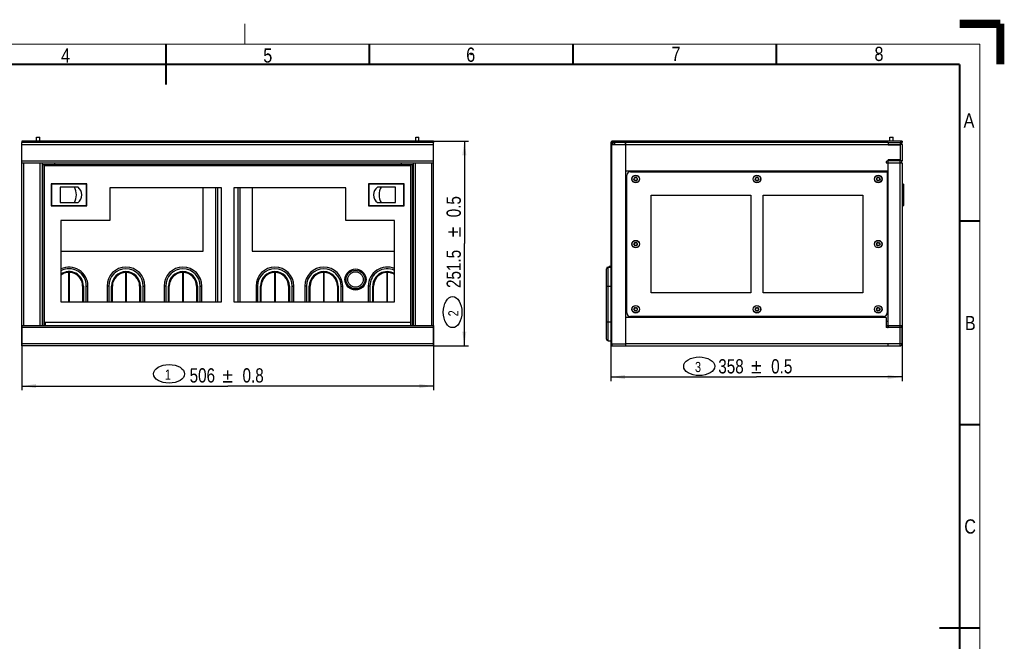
# Model space of a CAD drawing. Header units: millimetres. Extents: x -1 to 421, y -1 to 298.
# Tile 26 of 26: x 179 to 421, y 145 to 298. Entities that reach past the tile are written whole.
import ezdxf
from ezdxf.enums import TextEntityAlignment as Align

# ---------------------------------------------------------------- set-up
doc = ezdxf.new("R2010")
doc.units = ezdxf.units.MM
doc.header["$LTSCALE"] = 23.1
doc.linetypes.add('DOT', pattern=[0.2, 0.1, -0.1])
doc.layers.get('0').update_dxf_attribs({"linetype": 'CONTINUOUS'})
for name, color, linetype in [('002___PRT_ALL_AXES', 7, 'CONTINUOUS'), ('02___PRT_ALL_AXES', 7, 'CONTINUOUS'), ('ROUNDS', 7, 'CONTINUOUS')]:
    doc.layers.add(name, color=color, linetype=linetype)
doc.styles.get("Standard").update_dxf_attribs({"font": 'txt', "width": 0.8})
doc.styles.add('TEXTSTYLE_1', font='gdt', dxfattribs={"width": 0.8})
doc.styles.add('TEXTSTYLE_2', font='txt', dxfattribs={"width": 0.85})
doc.dimstyles.new('DIMSTYLE_1', dxfattribs={"dimtxt": 3.5, "dimasz": 3.5, "dimexe": 1, "dimexo": 0, "dimgap": 0.875, "dimtad": 1, "dimlfac": 5, "dimdsep": 46, "dimtxsty": 'STANDARD', "dimblk": '_FILLED', "dimblk1": '_FILLED', "dimblk2": '_FILLED', "dimcen": 0.09, "dimclrt": 5, "dimadec": 0, "dimazin": 0, "dimtol": 1, "dimtp": 0.8, "dimtm": 0.8, "dimtfac": 1, "dimtofl": 0, "dimtmove": 0, "dimatfit": 3, "dimldrblk": '_FILLED', "dimfxl": 1, "dimtolj": 1, "dimarcsym": 0})
doc.dimstyles.new('DIMSTYLE_2', dxfattribs={"dimtxt": 3.5, "dimasz": 3.5, "dimexe": 1, "dimexo": 0, "dimgap": 0.875, "dimtad": 1, "dimlfac": 5, "dimdsep": 46, "dimtxsty": 'STANDARD', "dimblk": '_FILLED', "dimblk1": '_FILLED', "dimblk2": '_FILLED', "dimcen": 0.09, "dimclrt": 5, "dimadec": 0, "dimazin": 0, "dimtol": 1, "dimtp": 0.5, "dimtm": 0.5, "dimtfac": 1, "dimtofl": 0, "dimtmove": 0, "dimatfit": 3, "dimldrblk": '_FILLED', "dimfxl": 1, "dimtolj": 1, "dimarcsym": 0})

# ---------------------------------------------------------------- blocks, each defined once
blk = doc.blocks.new('_FILLED')
at = {"color": 0, "linetype": 'BYBLOCK'}
blk.add_solid([(0, 0), (-1, 0.143), (-1, -0.143)], dxfattribs=at)
blk = doc.blocks.new('*D0')
at = {"color": 2, "linetype": 'CONTINUOUS'}
for p, q in [((179.56, 222.86), (179.56, 206.98)), ((280.76, 222.86), (280.76, 206.98)), ((179.56, 207.98), (230.16, 207.98)), ((280.76, 207.98), (230.16, 207.98))]:
    blk.add_line(p, q, dxfattribs=at)
at = {"color": 2, "linetype": 'CONTINUOUS', "xscale": 3.5, "yscale": 3.5, "zscale": 3.5, "rotation": 180}
blk.add_blockref('_FILLED', (179.56, 207.98), dxfattribs=at)
at = {"color": 2, "linetype": 'CONTINUOUS', "xscale": 3.5, "yscale": 3.5, "zscale": 3.5}
blk.add_blockref('_FILLED', (280.76, 207.98), dxfattribs=at)
at = {"color": 5, "linetype": 'CONTINUOUS', "style": 'TEXTSTYLE_1'}
blk.add_text('`', height=3.5, dxfattribs=at).set_placement((230.16, 208.85), align=Align.CENTER)
at = {"color": 5, "linetype": 'CONTINUOUS', "width": 0.8}
for s, p in [('506', (223.92, 208.85)), ('0.8', (236.4, 208.85))]:
    blk.add_text(s, height=3.5, dxfattribs=at).set_placement(p, align=Align.CENTER)
blk = doc.blocks.new('*D1')
at = {"color": 2, "linetype": 'CONTINUOUS'}
for p, q in [((280.76, 268.16), (289.31, 268.16)), ((288.31, 268.16), (288.31, 243.01)), ((288.31, 217.86), (288.31, 243.01)), ((280.76, 217.86), (289.31, 217.86))]:
    blk.add_line(p, q, dxfattribs=at)
at = {"color": 2, "linetype": 'CONTINUOUS', "xscale": 3.5, "yscale": 3.5, "zscale": 3.5}
for p, rotation in [((288.31, 268.16), 90), ((288.31, 217.86), 270)]:
    blk.add_blockref('_FILLED', p, dxfattribs=dict(at, rotation=rotation))
at = {"color": 5, "linetype": 'CONTINUOUS', "width": 0.8}
for s, p in [('0.5', (287.44, 252.05)), ('251.5', (287.44, 236.76))]:
    blk.add_text(s, height=3.5, rotation=90, dxfattribs=at).set_placement(p, align=Align.CENTER)
at = {"color": 5, "linetype": 'CONTINUOUS', "style": 'TEXTSTYLE_1'}
blk.add_text('`', height=3.5, rotation=90, dxfattribs=at).set_placement((287.44, 245.81), align=Align.CENTER)
blk = doc.blocks.new('*D2')
at = {"color": 2, "linetype": 'CONTINUOUS'}
for p, q in [((395.87, 222.86), (395.87, 209.21)), ((324.27, 217.86), (324.27, 209.21)), ((324.27, 210.21), (360.07, 210.21)), ((395.87, 210.21), (360.07, 210.21))]:
    blk.add_line(p, q, dxfattribs=at)
at = {"color": 2, "linetype": 'CONTINUOUS', "xscale": 3.5, "yscale": 3.5, "zscale": 3.5, "rotation": 180}
blk.add_blockref('_FILLED', (324.27, 210.21), dxfattribs=at)
at = {"color": 2, "linetype": 'CONTINUOUS', "xscale": 3.5, "yscale": 3.5, "zscale": 3.5}
blk.add_blockref('_FILLED', (395.87, 210.21), dxfattribs=at)
at = {"color": 5, "linetype": 'CONTINUOUS', "width": 0.8}
for s, p in [('358', (353.83, 211.08)), ('0.5', (366.31, 211.08))]:
    blk.add_text(s, height=3.5, dxfattribs=at).set_placement(p, align=Align.CENTER)
at = {"color": 5, "linetype": 'CONTINUOUS', "style": 'TEXTSTYLE_1'}
blk.add_text('`', height=3.5, dxfattribs=at).set_placement((360.07, 211.08), align=Align.CENTER)
blk = doc.blocks.new('DFNUM_BL8', base_point=(215.71, 210.79))
at = {"color": 2, "linetype": 'CONTINUOUS'}
blk.add_ellipse((215.74, 210.97), major_axis=(3.81, 0), ratio=0.6, dxfattribs=at)
at = {"color": 5, "linetype": 'CONTINUOUS', "width": 0.8}
blk.add_text('1', height=2.5, dxfattribs=at).set_placement((214.71, 209.54))
blk = doc.blocks.new('DFNUM_BL9', base_point=(285.61, 226.11))
at = {"color": 2, "linetype": 'CONTINUOUS'}
blk.add_ellipse((285.43, 226.14), major_axis=(0, 3.81), ratio=0.6, dxfattribs=at)
at = {"color": 5, "linetype": 'CONTINUOUS', "width": 0.8}
blk.add_text('2', height=2.5, rotation=90, dxfattribs=at).set_placement((286.86, 225.11))
blk = doc.blocks.new('DFNUM_BL10', base_point=(345.99, 212.66))
at = {"color": 2, "linetype": 'CONTINUOUS'}
blk.add_ellipse((346.02, 212.84), major_axis=(3.81, 0), ratio=0.6, dxfattribs=at)
at = {"color": 5, "linetype": 'CONTINUOUS', "width": 0.8}
blk.add_text('3', height=2.5, dxfattribs=at).set_placement((344.99, 211.41))

msp = doc.modelspace()

# ---------------------------------------------------------------- linework, layer by layer
at = {"color": 7, "linetype": 'CONTINUOUS'}
for p, q in [((240.1562, 289.6562), (239.8438, 289.3438)), ((240.1562, 289.3438), (239.8438, 289.6562)), ((290.1562, 289.6562), (289.8438, 289.3438)), ((290.1562, 289.3438), (289.8438, 289.6562)), ((390.1562, 289.6562), (389.8438, 289.3438)), ((390.1562, 289.3438), (389.8438, 289.6562)), ((179.5604, 268.1552), (179.5604, 267.8552)), ((280.7604, 267.8552), (179.5604, 267.8552)), ((280.7604, 268.1552), (280.7604, 267.8552)), ((324.568, 267.6552), (324.568, 267.3552)), ((392.468, 267.8552), (324.768, 267.8552)), ((325.168, 267.8552), (325.168, 267.3552)), ((327.868, 267.8552), (327.868, 267.3552)), ((392.468, 267.8552), (392.468, 267.3552)), ((392.468, 267.3552), (395.368, 267.3552)), ((395.368, 267.2552), (392.468, 267.2552)), ((395.868, 267.8552), (395.368, 267.8552)), ((395.368, 267.3552), (395.368, 267.1552)), ((395.868, 268.1552), (395.868, 267.8552)), ((395.368, 263.4552), (392.468, 263.4552)), ((395.368, 263.3552), (392.468, 263.3552)), ((395.368, 263.5552), (395.368, 263.3552)), ((184.7604, 257.2552), (184.5604, 257.2552)), ((186.7604, 257.6552), (186.7604, 252.2552)), ((195.5604, 257.6552), (186.7604, 257.6552)), ((186.7604, 257.6552), (186.8604, 257.5552)), ((188.9604, 256.8552), (188.9604, 253.0552)), ((193.3707, 256.8552), (188.9604, 256.8552)), ((195.5604, 257.6552), (195.4604, 257.5552)), ((195.5604, 252.2552), (195.5604, 257.6552)), ((224.1604, 241.1552), (224.1604, 256.6552)), ((227.6604, 256.6552), (227.6604, 228.6552)), ((232.6604, 256.6552), (232.6604, 228.6552)), ((236.1604, 256.6552), (236.1604, 241.1552)), ((264.7604, 257.6552), (264.7604, 252.2552)), ((273.5604, 257.6552), (264.7604, 257.6552)), ((264.7604, 257.6552), (264.8604, 257.5552)), ((271.3604, 256.8552), (266.9501, 256.8552)), ((271.3604, 253.0552), (271.3604, 256.8552)), ((273.5604, 257.6552), (273.4604, 257.5552)), ((273.5604, 252.2552), (273.5604, 257.6552)), ((275.7604, 257.2552), (275.5604, 257.2552)), ((396.088, 257.6552), (395.868, 257.6552)), ((396.188, 257.5552), (396.188, 252.3552)), ((184.5604, 252.6552), (184.7604, 252.6552)), ((186.7604, 252.2552), (186.8604, 252.3552)), ((186.7604, 252.2552), (195.5604, 252.2552)), ((188.9604, 253.0552), (193.3707, 253.0552)), ((195.5604, 252.2552), (195.4604, 252.3552)), ((264.7604, 252.2552), (264.8604, 252.3552)), ((264.7604, 252.2552), (273.5604, 252.2552)), ((266.9501, 253.0552), (271.3604, 253.0552)), ((273.5604, 252.2552), (273.4604, 252.3552)), ((275.5604, 252.6552), (275.7604, 252.6552)), ((396.088, 252.2552), (395.868, 252.2552)), ((189.1604, 241.1552), (224.1604, 241.1552)), ((236.1604, 241.1552), (271.1604, 241.1552)), ((323.618, 237.2052), (324.268, 237.2052)), ((323.618, 219.1052), (324.268, 219.1052)), ((324.268, 217.8552), (324.568, 217.8552)), ((324.568, 218.3552), (324.568, 217.8552)), ((327.968, 217.8552), (327.968, 218.3552)), ((392.468, 217.8552), (392.468, 218.3552))]:
    msp.add_line(p, q, dxfattribs=at)
at = {"color": 3, "linetype": 'CONTINUOUS'}
for p, q in [((183.1604, 268.1552), (183.1604, 269.1552)), ((183.1604, 269.1552), (183.9604, 269.1552)), ((183.9604, 268.1552), (183.9604, 269.1552)), ((276.3604, 268.1552), (276.3604, 269.1552)), ((276.3604, 269.1552), (277.1604, 269.1552)), ((277.1604, 268.1552), (277.1604, 269.1552)), ((392.868, 269.1552), (393.668, 269.1552)), ((392.868, 268.1552), (392.868, 269.1552)), ((393.668, 268.1552), (393.668, 269.1552)), ((280.7604, 268.1552), (179.5604, 268.1552)), ((179.5604, 217.8552), (179.5604, 267.8552)), ((280.7604, 217.8552), (280.7604, 267.8552)), ((324.268, 267.6552), (324.268, 217.8552)), ((324.568, 218.3552), (324.568, 267.3552)), ((324.568, 267.3552), (327.968, 267.3552)), ((395.868, 268.1552), (324.768, 268.1552)), ((327.968, 218.3552), (327.968, 267.8552)), ((392.468, 267.8552), (395.368, 267.8552)), ((392.468, 267.3552), (392.468, 267.1552)), ((395.368, 267.1552), (392.468, 267.1552)), ((395.368, 267.1552), (395.368, 263.5552)), ((395.868, 267.3552), (395.868, 263.3552)), ((179.5604, 262.8552), (280.7604, 262.8552)), ((184.5604, 262.8552), (184.5604, 222.8552)), ((184.7604, 222.8552), (184.7604, 262.4552)), ((184.7604, 262.4552), (275.5604, 262.4552)), ((185.2604, 262.0552), (185.2604, 262.4552)), ((187.5604, 262.8552), (187.5604, 262.4552)), ((272.7604, 262.8552), (272.7604, 262.4552)), ((275.0604, 262.0552), (275.0604, 262.4552)), ((275.5604, 222.8552), (275.5604, 262.4552)), ((275.7604, 262.8552), (275.7604, 222.8552)), ((391.968, 262.8552), (395.868, 262.8552)), ((395.368, 263.5552), (392.468, 263.5552)), ((392.468, 222.8552), (392.468, 263.5552)), ((395.868, 262.8552), (395.868, 222.8552)), ((327.968, 260.8552), (392.468, 260.8552)), ((328.218, 225.9452), (328.218, 259.7652)), ((329.108, 260.6552), (392.018, 260.6552)), ((392.218, 260.4552), (392.218, 225.9452)), ((201.1604, 256.6552), (201.1604, 248.6552)), ((228.6604, 256.6552), (201.1604, 256.6552)), ((227.1604, 256.6552), (227.1604, 228.6552)), ((228.6604, 228.6552), (228.6604, 256.6552)), ((231.6604, 256.6552), (231.6604, 228.6552)), ((259.1604, 256.6552), (231.6604, 256.6552)), ((233.1604, 256.6552), (233.1604, 228.6552)), ((259.1604, 248.6552), (259.1604, 256.6552)), ((334.218, 230.8552), (334.218, 254.8552)), ((334.218, 254.8552), (358.718, 254.8552)), ((358.718, 254.8552), (358.718, 230.8552)), ((361.718, 230.8552), (361.718, 254.8552)), ((361.718, 254.8552), (386.218, 254.8552)), ((386.218, 254.8552), (386.218, 230.8552)), ((189.1604, 248.6552), (189.1604, 228.6552)), ((201.1604, 248.6552), (189.1604, 248.6552)), ((271.1604, 248.6552), (259.1604, 248.6552)), ((271.1604, 228.6552), (271.1604, 248.6552)), ((358.718, 230.8552), (334.218, 230.8552)), ((386.218, 230.8552), (361.718, 230.8552)), ((189.1604, 228.6552), (228.6604, 228.6552)), ((231.6604, 228.6552), (271.1604, 228.6552)), ((391.328, 225.0552), (329.108, 225.0552)), ((179.5604, 222.8552), (280.7604, 222.8552)), ((185.2604, 223.5552), (185.2604, 222.8552)), ((275.0604, 223.5552), (275.0604, 222.8552)), ((391.968, 224.8552), (327.968, 224.8552)), ((391.968, 224.8552), (391.968, 222.3552)), ((392.468, 223.8552), (391.968, 223.8552)), ((391.968, 222.8552), (395.868, 222.8552)), ((395.368, 222.3552), (391.968, 222.3552)), ((395.368, 218.3552), (395.368, 222.3552)), ((395.868, 218.3552), (395.868, 222.3552)), ((280.7604, 217.8552), (179.5604, 217.8552)), ((324.568, 218.3552), (327.968, 218.3552)), ((324.568, 217.8552), (395.368, 217.8552)), ((395.368, 218.3552), (392.468, 218.3552))]:
    msp.add_line(p, q, dxfattribs=at)
at = {"color": 9, "linetype": 'CONTINUOUS'}
for p, q in [((179.5604, 267.3552), (280.7604, 267.3552)), ((324.268, 267.6552), (324.568, 267.6552)), ((324.768, 268.1552), (324.768, 267.8552)), ((325.068, 267.8552), (325.068, 267.3552)), ((327.668, 268.1552), (327.668, 267.8552)), ((327.968, 267.3552), (392.468, 267.3552)), ((395.368, 267.8552), (395.368, 267.3552)), ((395.868, 267.3552), (395.368, 267.3552)), ((179.5604, 263.3552), (280.7604, 263.3552)), ((180.0604, 222.8552), (180.0604, 262.8552)), ((184.0604, 222.8552), (184.0604, 262.8552)), ((185.1604, 222.8552), (185.1604, 262.4552)), ((275.0604, 262.0552), (185.2604, 262.0552)), ((275.1604, 222.8552), (275.1604, 262.4552)), ((276.2604, 262.8552), (276.2604, 222.8552)), ((280.2604, 262.8552), (280.2604, 222.8552)), ((395.868, 263.3552), (395.368, 263.3552)), ((395.368, 222.3552), (395.368, 263.3552)), ((186.8604, 257.5552), (186.8604, 252.3552)), ((195.4604, 257.5552), (186.8604, 257.5552)), ((195.4604, 252.3552), (195.4604, 257.5552)), ((264.8604, 257.5552), (264.8604, 252.3552)), ((273.4604, 257.5552), (264.8604, 257.5552)), ((273.4604, 252.3552), (273.4604, 257.5552)), ((396.088, 257.6552), (396.088, 252.2552)), ((186.8604, 252.3552), (195.4604, 252.3552)), ((264.8604, 252.3552), (273.4604, 252.3552)), ((275.0604, 223.5552), (185.2604, 223.5552)), ((392.468, 222.8552), (392.468, 222.3552)), ((280.7604, 222.3552), (179.5604, 222.3552)), ((395.868, 222.3552), (395.368, 222.3552)), ((280.7604, 218.3552), (179.5604, 218.3552)), ((392.468, 218.3552), (327.968, 218.3552)), ((395.868, 218.3552), (395.368, 218.3552)), ((395.368, 217.8552), (395.368, 218.3552))]:
    msp.add_line(p, q, dxfattribs=at)
at = {"color": 7, "linetype": 'CONTINUOUS'}
for points, const_width in [([(420, 297), (410, 297)], 2), ([(420, 287), (420, 297)], 2), ([(214.9825, 292), (214.9825, 287)], 0.5), ([(264.9825, 292), (264.9825, 287)], 0.5), ([(314.9825, 292), (314.9825, 287)], 0.5), ([(364.9825, 292), (364.9825, 287)], 0.5), ([(410, 287), (20, 287)], 0.5), ([(215, 287), (215, 282)], 0.5), ([(410, 10), (410, 287)], 0.5), ([(415, 248.5), (410, 248.5)], 0.5), ([(415, 198.5), (410, 198.5)], 0.5), ([(415, 148.5), (405, 148.5)], 0.5)]:
    msp.add_lwpolyline(points, dxfattribs=dict(at, const_width=const_width))
at = {"color": 2, "linetype": 'DOT', "const_width": 0.25}
msp.add_lwpolyline([(234.3968, 292), (234.388, 297)], dxfattribs=at)
at = {"color": 2, "linetype": 'CONTINUOUS', "const_width": 0.25}
for points in [[(415, 292), (15, 292)], [(415, 5), (415, 292)]]:
    msp.add_lwpolyline(points, dxfattribs=at)
at = {"color": 3, "linetype": 'CONTINUOUS'}
for centre in [(330.418, 258.8552), (360.218, 258.8552), (390.018, 258.8552), (330.418, 242.8552), (390.018, 242.8552), (330.418, 226.8552), (360.218, 226.8552), (390.018, 226.8552)]:
    msp.add_circle(centre, 0.9, dxfattribs=at)
at = {"color": 7, "linetype": 'CONTINUOUS'}
for centre, radius in [((330.418, 258.8552), 0.45), ((360.218, 258.8552), 0.45), ((390.018, 258.8552), 0.45), ((330.418, 242.8552), 0.45), ((390.018, 242.8552), 0.45), ((261.5604, 234.1552), 1.9), ((330.418, 226.8552), 0.45), ((360.218, 226.8552), 0.45), ((390.018, 226.8552), 0.45)]:
    msp.add_circle(centre, radius, dxfattribs=at)
at = {"color": 3, "linetype": 'CONTINUOUS'}
for centre, radius, start, end in [((324.768, 267.6552), 0.5, 90, 180), ((325.068, 267.3552), 0.5, 90, 180), ((395.368, 267.3552), 0.5, 0, 90), ((395.368, 263.3552), 0.5, 270, 360), ((329.108, 259.7652), 0.89, 90, 180), ((392.018, 260.4552), 0.2, 0, 90), ((329.108, 225.9452), 0.89, 180, 270), ((391.328, 225.9452), 0.89, 270, 360), ((395.368, 222.3552), 0.5, 0, 90), ((395.368, 218.3552), 0.5, 270, 360)]:
    msp.add_arc(centre, radius, start, end, dxfattribs=at)
at = {"color": 7, "linetype": 'CONTINUOUS'}
for centre, radius, start, end in [((324.768, 267.6552), 0.2, 90, 180), ((392.468, 262.8552), 0.5, 90, 180), ((330.058, 258.8552), 0.09, 103.266405, 256.733595), ((330.0012, 259.0958), 0.1572, 283.266405, 16.733595), ((330.238, 259.167), 0.09, 43.266405, 196.733595), ((330.418, 259.3364), 0.1572, 223.266405, 316.733595), ((330.598, 259.167), 0.09, 343.266405, 136.733595), ((330.8347, 259.0958), 0.1572, 163.266405, 256.733595), ((330.778, 258.8552), 0.09, 283.266405, 76.733595), ((359.858, 258.8552), 0.09, 103.266405, 256.733595), ((359.8012, 259.0958), 0.1572, 283.266405, 16.733595), ((360.038, 259.167), 0.09, 43.266405, 196.733595), ((360.218, 259.3364), 0.1572, 223.266405, 316.733595), ((360.398, 259.167), 0.09, 343.266405, 136.733595), ((360.6347, 259.0958), 0.1572, 163.266405, 256.733595), ((360.578, 258.8552), 0.09, 283.266405, 76.733595), ((389.658, 258.8552), 0.09, 103.266405, 256.733595), ((389.6012, 259.0958), 0.1572, 283.266405, 16.733595), ((389.838, 259.167), 0.09, 43.266405, 196.733595), ((390.018, 259.3364), 0.1572, 223.266405, 316.733595), ((390.198, 259.167), 0.09, 343.266405, 136.733595), ((390.4347, 259.0958), 0.1572, 163.266405, 256.733595), ((390.378, 258.8552), 0.09, 283.266405, 76.733595), ((188.9604, 254.9552), 4, 331.64065, 28.35935), ((191.9044, 254.9552), 2.4, 307.658462, 52.341538), ((268.4164, 254.9552), 2.4, 127.658462, 232.341538), ((271.3604, 254.9552), 4, 151.64065, 208.35935), ((330.0012, 258.6146), 0.1572, 343.266405, 76.733595), ((330.238, 258.5434), 0.09, 163.266405, 316.733595), ((330.418, 258.374), 0.1572, 43.266405, 136.733595), ((330.598, 258.5434), 0.09, 223.266405, 16.733595), ((330.8347, 258.6146), 0.1572, 103.266405, 196.733595), ((359.8012, 258.6146), 0.1572, 343.266405, 76.733595), ((360.038, 258.5434), 0.09, 163.266405, 316.733595), ((360.218, 258.374), 0.1572, 43.266405, 136.733595), ((360.398, 258.5434), 0.09, 223.266405, 16.733595), ((360.6347, 258.6146), 0.1572, 103.266405, 196.733595), ((389.6012, 258.6146), 0.1572, 343.266405, 76.733595), ((389.838, 258.5434), 0.09, 163.266405, 316.733595), ((390.018, 258.374), 0.1572, 43.266405, 136.733595), ((390.198, 258.5434), 0.09, 223.266405, 16.733595), ((390.4347, 258.6146), 0.1572, 103.266405, 196.733595), ((396.088, 257.5552), 0.1, 0, 90), ((396.088, 252.3552), 0.1, 270, 360), ((330.058, 242.8552), 0.09, 103.266405, 256.733595), ((330.0012, 243.0958), 0.1572, 283.266405, 16.733595), ((330.0012, 242.6146), 0.1572, 343.266405, 76.733595), ((330.238, 243.167), 0.09, 43.266405, 196.733595), ((330.238, 242.5434), 0.09, 163.266405, 316.733595), ((330.418, 243.3364), 0.1572, 223.266405, 316.733595), ((330.418, 242.374), 0.1572, 43.266405, 136.733595), ((330.598, 243.167), 0.09, 343.266405, 136.733595), ((330.598, 242.5434), 0.09, 223.266405, 16.733595), ((330.8347, 243.0958), 0.1572, 163.266405, 256.733595), ((330.8347, 242.6146), 0.1572, 103.266405, 196.733595), ((330.778, 242.8552), 0.09, 283.266405, 76.733595), ((389.658, 242.8552), 0.09, 103.266405, 256.733595), ((389.6012, 243.0958), 0.1572, 283.266405, 16.733595), ((389.6012, 242.6146), 0.1572, 343.266405, 76.733595), ((389.838, 243.167), 0.09, 43.266405, 196.733595), ((389.838, 242.5434), 0.09, 163.266405, 316.733595), ((390.018, 243.3364), 0.1572, 223.266405, 316.733595), ((390.018, 242.374), 0.1572, 43.266405, 136.733595), ((390.198, 243.167), 0.09, 343.266405, 136.733595), ((390.198, 242.5434), 0.09, 223.266405, 16.733595), ((390.4347, 243.0958), 0.1572, 163.266405, 256.733595), ((390.4347, 242.6146), 0.1572, 103.266405, 196.733595), ((390.378, 242.8552), 0.09, 283.266405, 76.733595), ((330.058, 226.8552), 0.09, 103.266405, 256.733595), ((330.0012, 227.0958), 0.1572, 283.266405, 16.733595), ((330.0012, 226.6146), 0.1572, 343.266405, 76.733595), ((330.238, 227.167), 0.09, 43.266405, 196.733595), ((330.238, 226.5434), 0.09, 163.266405, 316.733595), ((330.418, 227.3364), 0.1572, 223.266405, 316.733595), ((330.418, 226.374), 0.1572, 43.266405, 136.733595), ((330.598, 227.167), 0.09, 343.266405, 136.733595), ((330.598, 226.5434), 0.09, 223.266405, 16.733595), ((330.8347, 227.0958), 0.1572, 163.266405, 256.733595), ((330.8347, 226.6146), 0.1572, 103.266405, 196.733595), ((330.778, 226.8552), 0.09, 283.266405, 76.733595), ((359.858, 226.8552), 0.09, 103.266405, 256.733595), ((359.8012, 227.0958), 0.1572, 283.266405, 16.733595), ((359.8012, 226.6146), 0.1572, 343.266405, 76.733595), ((360.038, 227.167), 0.09, 43.266405, 196.733595), ((360.038, 226.5434), 0.09, 163.266405, 316.733595), ((360.218, 227.3364), 0.1572, 223.266405, 316.733595), ((360.218, 226.374), 0.1572, 43.266405, 136.733595), ((360.398, 227.167), 0.09, 343.266405, 136.733595), ((360.398, 226.5434), 0.09, 223.266405, 16.733595), ((360.6347, 227.0958), 0.1572, 163.266405, 256.733595), ((360.6347, 226.6146), 0.1572, 103.266405, 196.733595), ((360.578, 226.8552), 0.09, 283.266405, 76.733595), ((389.658, 226.8552), 0.09, 103.266405, 256.733595), ((389.6012, 227.0958), 0.1572, 283.266405, 16.733595), ((389.6012, 226.6146), 0.1572, 343.266405, 76.733595), ((389.838, 227.167), 0.09, 43.266405, 196.733595), ((389.838, 226.5434), 0.09, 163.266405, 316.733595), ((390.018, 227.3364), 0.1572, 223.266405, 316.733595), ((390.018, 226.374), 0.1572, 43.266405, 136.733595), ((390.198, 227.167), 0.09, 343.266405, 136.733595), ((390.198, 226.5434), 0.09, 223.266405, 16.733595), ((390.4347, 227.0958), 0.1572, 163.266405, 256.733595), ((390.4347, 226.6146), 0.1572, 103.266405, 196.733595), ((390.378, 226.8552), 0.09, 283.266405, 76.733595), ((392.468, 222.8552), 0.5, 180, 270)]:
    msp.add_arc(centre, radius, start, end, dxfattribs=at)
at = {"color": 2, "linetype": 'CONTINUOUS'}
for start, end in [(167.876984, 192.113219), (107.911494, 132.103513), (47.896514, 72.090517), (287.907996, 312.106694), (347.878427, 12.113885)]:
    msp.add_arc((330.418, 242.8552), 0.4, start, end, dxfattribs=at)
at = {"layer": '002___PRT_ALL_AXES', "color": 7, "linetype": 'CONTINUOUS'}
for centre in [(330.418, 258.8552), (360.218, 258.8552), (390.018, 258.8552), (330.418, 242.8552), (390.018, 242.8552), (330.418, 226.8552), (360.218, 226.8552), (390.018, 226.8552)]:
    msp.add_circle(centre, 0.93, dxfattribs=at)
at = {"layer": '02___PRT_ALL_AXES', "color": 7, "linetype": 'CONTINUOUS'}
for q in [(323.868, 237.2052), (324.268, 237.4552)]:
    msp.add_line((323.868, 237.4552), q, dxfattribs=at)
for radius in [2.6, 2.3]:
    msp.add_circle((261.5604, 234.1552), radius, dxfattribs=at)
at = {"layer": 'ROUNDS', "color": 9, "linetype": 'CONTINUOUS'}
for p, q in [((323.618, 219.1052), (323.618, 237.2052)), ((194.7104, 232.5552), (194.5104, 232.5552)), ((194.7104, 232.5552), (194.7104, 228.6552)), ((195.4104, 228.6552), (195.4104, 232.5552)), ((195.4104, 232.5552), (195.8104, 232.5552)), ((200.9104, 232.5552), (200.5104, 232.5552)), ((200.9104, 232.5552), (200.9104, 228.6552)), ((201.6104, 228.6552), (201.6104, 232.5552)), ((201.6104, 232.5552), (201.8104, 232.5552)), ((208.7104, 232.5552), (208.5104, 232.5552)), ((208.7104, 232.5552), (208.7104, 228.6552)), ((209.4104, 228.6552), (209.4104, 232.5552)), ((209.4104, 232.5552), (209.8104, 232.5552)), ((214.9104, 232.5552), (214.5104, 232.5552)), ((214.9104, 232.5552), (214.9104, 228.6552)), ((215.6104, 228.6552), (215.6104, 232.5552)), ((215.6104, 232.5552), (215.8104, 232.5552)), ((222.7104, 232.5552), (222.5104, 232.5552)), ((222.7104, 232.5552), (222.7104, 228.6552)), ((223.4104, 228.6552), (223.4104, 232.5552)), ((223.4104, 232.5552), (223.8104, 232.5552)), ((237.5104, 232.5552), (237.1104, 232.5552)), ((237.5104, 232.5552), (237.5104, 228.6552)), ((238.2104, 228.6552), (238.2104, 232.5552)), ((238.2104, 232.5552), (238.4104, 232.5552)), ((245.3104, 232.5552), (245.1104, 232.5552)), ((245.3104, 232.5552), (245.3104, 228.6552)), ((246.0104, 228.6552), (246.0104, 232.5552)), ((246.0104, 232.5552), (246.4104, 232.5552)), ((249.5104, 232.5552), (249.1104, 232.5552)), ((249.5104, 232.5552), (249.5104, 228.6552)), ((250.2104, 228.6552), (250.2104, 232.5552)), ((250.2104, 232.5552), (250.4104, 232.5552)), ((257.3104, 232.5552), (257.1104, 232.5552)), ((257.3104, 232.5552), (257.3104, 228.6552)), ((258.0104, 232.5552), (258.4104, 232.5552)), ((258.0104, 228.6552), (258.0104, 232.5552)), ((265.1104, 232.5552), (264.7104, 232.5552)), ((265.1104, 232.5552), (265.1104, 228.6552)), ((265.8104, 232.5552), (266.0104, 232.5552)), ((265.8104, 228.6552), (265.8104, 232.5552)), ((323.218, 232.5552), (324.268, 232.5552)), ((323.218, 223.7552), (324.268, 223.7552))]:
    msp.add_line(p, q, dxfattribs=at)
at = {"layer": 'ROUNDS', "color": 7, "linetype": 'CONTINUOUS'}
for p, q in [((191.0604, 235.9037), (191.0604, 228.6552)), ((191.2604, 228.6552), (191.2604, 235.9037)), ((205.0604, 235.9037), (205.0604, 228.6552)), ((205.2604, 228.6552), (205.2604, 235.9037)), ((219.0604, 235.9037), (219.0604, 228.6552)), ((219.2604, 228.6552), (219.2604, 235.9037)), ((241.6604, 235.9037), (241.6604, 228.6552)), ((241.8604, 228.6552), (241.8604, 235.9037)), ((253.6604, 235.9037), (253.6604, 228.6552)), ((253.8604, 228.6552), (253.8604, 235.9037)), ((269.2604, 235.9037), (269.2604, 228.6552)), ((269.4604, 228.6552), (269.4604, 235.9037)), ((323.218, 219.5052), (323.218, 236.8052)), ((194.5104, 232.5552), (194.5104, 228.6552)), ((195.8104, 228.6552), (195.8104, 232.5552)), ((200.5104, 232.5552), (200.5104, 228.6552)), ((201.8104, 228.6552), (201.8104, 232.5552)), ((208.5104, 232.5552), (208.5104, 228.6552)), ((209.8104, 228.6552), (209.8104, 232.5552)), ((214.5104, 232.5552), (214.5104, 228.6552)), ((215.8104, 228.6552), (215.8104, 232.5552)), ((222.5104, 232.5552), (222.5104, 228.6552)), ((223.8104, 228.6552), (223.8104, 232.5552)), ((237.1104, 232.5552), (237.1104, 228.6552)), ((238.4104, 228.6552), (238.4104, 232.5552)), ((245.1104, 232.5552), (245.1104, 228.6552)), ((246.4104, 228.6552), (246.4104, 232.5552)), ((249.1104, 232.5552), (249.1104, 228.6552)), ((250.4104, 228.6552), (250.4104, 232.5552)), ((257.1104, 232.5552), (257.1104, 228.6552)), ((258.4104, 228.6552), (258.4104, 232.5552)), ((264.7104, 232.5552), (264.7104, 228.6552)), ((266.0104, 228.6552), (266.0104, 232.5552))]:
    msp.add_line(p, q, dxfattribs=at)
for centre, radius, start, end in [((191.1604, 232.5552), 4.65, 0, 115.551144), ((205.1604, 232.5552), 4.65, 0, 180), ((219.1604, 232.5552), 4.65, 0, 180), ((241.7604, 232.5552), 4.65, 0, 180), ((253.7604, 232.5552), 4.65, 0, 180), ((269.3604, 232.5552), 4.65, 67.186613, 180), ((323.618, 236.8052), 0.4, 90, 180), ((191.1604, 232.5552), 3.35, 0, 126.797151), ((205.1604, 232.5552), 3.35, 0, 180), ((219.1604, 232.5552), 3.35, 0, 180), ((241.7604, 232.5552), 3.35, 0, 180), ((253.7604, 232.5552), 3.35, 0, 180), ((269.3604, 232.5552), 3.35, 57.470502, 180), ((323.618, 219.5052), 0.4, 180, 270)]:
    msp.add_arc(centre, radius, start, end, dxfattribs=at)
at = {"layer": 'ROUNDS', "color": 9, "linetype": 'CONTINUOUS'}
for centre, radius, start, end in [((191.1604, 232.5552), 3.55, 0, 124.361916), ((191.1604, 232.5552), 4.25, 0, 118.113387), ((205.1604, 232.5552), 4.25, 0, 180), ((205.1604, 232.5552), 3.55, 0, 180), ((219.1604, 232.5552), 4.25, 0, 180), ((219.1604, 232.5552), 3.55, 0, 180), ((241.7604, 232.5552), 4.25, 0, 180), ((241.7604, 232.5552), 3.55, 0, 180), ((253.7604, 232.5552), 4.25, 0, 180), ((253.7604, 232.5552), 3.55, 0, 180), ((269.3604, 232.5552), 4.25, 64.887418, 180), ((269.3604, 232.5552), 3.55, 59.433189, 180)]:
    msp.add_arc(centre, radius, start, end, dxfattribs=at)

# ---------------------------------------------------------------- block references
at = {"color": 2, "linetype": 'CONTINUOUS'}
for name, p in [('DFNUM_BL9', (285.6051, 226.1076)), ('DFNUM_BL8', (215.7127, 210.7898)), ('DFNUM_BL10', (345.9864, 212.6601))]:
    msp.add_blockref(name, p, dxfattribs=at)

# ---------------------------------------------------------------- texts
at = {"color": 5, "linetype": 'CONTINUOUS', "char_height": 3.5, "attachment_point": 2, "line_spacing_factor": 0.9, "style": 'TEXTSTYLE_2'}
for s, insert, width in [('4', (190.3137, 290.9688), 4.4625), ('5', (239.9985, 290.9688), 4.090625), ('6', (289.8737, 291.1592), 4.090625), ('7', (340.3199, 291.3495), 4.090625), ('8', (390.1951, 291.3495), 4.090625), ('A', (412.3247, 275.0057), 4.4625), ('B', (412.6293, 225.2219), 4.090625), ('C', (412.6001, 175.2267), 4.4625)]:
    msp.add_mtext(s, dxfattribs=dict(at, insert=insert, width=width))

# ---------------------------------------------------------------- dimensions: what is measured, and where the dimension line sits
at = {"color": 2, "linetype": 'CONTINUOUS'}
dim = msp.add_linear_dim(base=(288.3134, 217.8552), p1=(280.7604, 268.1552), p2=(280.7604, 217.8552), angle=270, dimstyle='DIMSTYLE_2', dxfattribs=at)
dim.commit()
dim.dimension.update_dxf_attribs({"geometry": '*D1', "text_midpoint": (288.3134, 243.0052), "dimtype": 160})
for base, p1, p2, dimstyle, picture, middle in [((280.7604, 207.9784), (179.5604, 222.8552), (280.7604, 222.8552), 'DIMSTYLE_1', '*D0', (230.1604, 207.9784)), ((395.868, 210.2052), (324.268, 217.8552), (395.868, 222.8552), 'DIMSTYLE_2', '*D2', (360.068, 210.2052))]:
    dim = msp.add_linear_dim(base=base, p1=p1, p2=p2, dimstyle=dimstyle, dxfattribs=at)
    dim.commit()
    dim.dimension.update_dxf_attribs({"geometry": picture, "text_midpoint": middle, "dimtype": 160})

doc.saveas('drawing.dxf')
